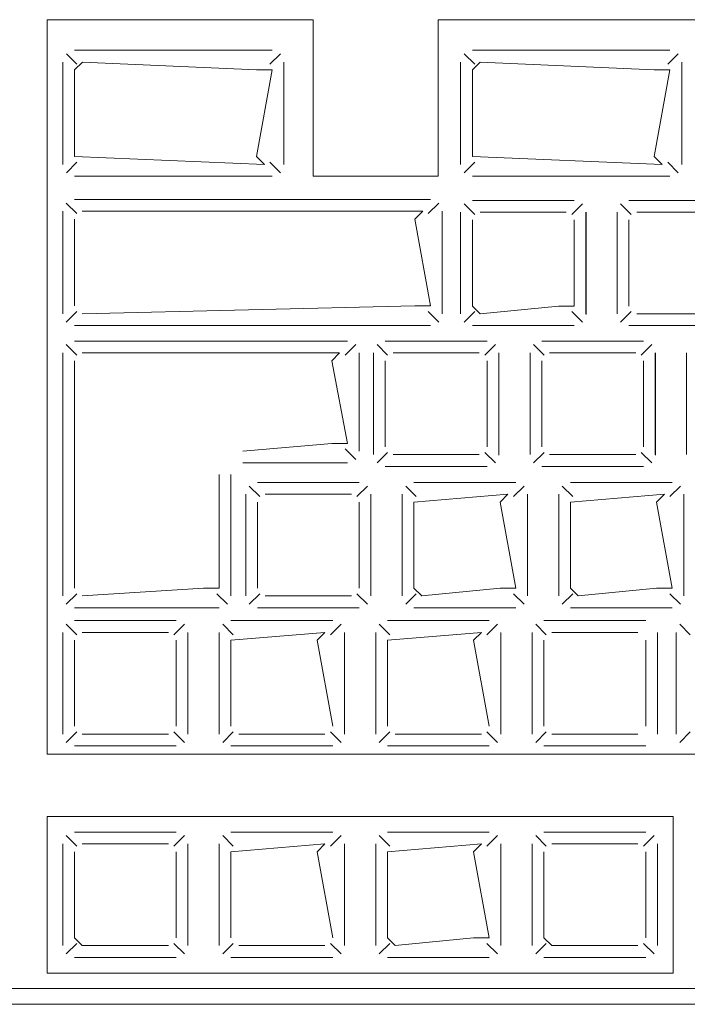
# Model space of a CAD drawing. Header units: feet. Extents: x 8 to 127, y 6 to 90.
# Tile 35 of 256: x 33.6659 to 33.7085, y 50.2927 to 50.3556. Entities that reach past the tile are written whole.
import ezdxf

# ---------------------------------------------------------------- set-up
doc = ezdxf.new("R2010")
doc.units = ezdxf.units.FT
doc.header["$MEASUREMENT"] = 0
doc.layers.add('MOBILARIO', color=8, linetype='Continuous')

msp = doc.modelspace()

# ---------------------------------------------------------------- linework, layer by layer
at = {"layer": 'MOBILARIO', "lineweight": 5}
for p, q in [((33.684636, 50.355619), (33.667636, 50.355619)), ((33.667636, 50.30868), (33.667636, 50.355619)), ((33.684636, 50.355619), (33.667636, 50.355619)), ((33.667636, 50.30868), (33.667636, 50.355619)), ((33.684636, 50.345619), (33.684636, 50.355619)), ((33.684636, 50.345619), (33.684636, 50.355619)), ((33.789136, 50.355619), (33.692636, 50.355619)), ((33.692636, 50.345619), (33.692636, 50.355619)), ((33.789136, 50.355619), (33.692636, 50.355619)), ((33.692636, 50.345619), (33.692636, 50.355619)), ((33.669398, 50.353664), (33.682023, 50.353664)), ((33.669398, 50.353664), (33.682023, 50.353664)), ((33.694812, 50.353664), (33.707437, 50.353664)), ((33.694812, 50.353664), (33.707437, 50.353664)), ((33.669544, 50.352768), (33.668868, 50.353444)), ((33.669544, 50.352768), (33.668868, 50.353444)), ((33.681877, 50.352768), (33.682554, 50.353444)), ((33.681877, 50.352768), (33.682554, 50.353444)), ((33.694958, 50.352768), (33.694281, 50.353444)), ((33.694958, 50.352768), (33.694281, 50.353444)), ((33.707291, 50.352768), (33.707967, 50.353444)), ((33.707291, 50.352768), (33.707967, 50.353444)), ((33.668648, 50.346369), (33.668648, 50.352914)), ((33.668648, 50.346369), (33.668648, 50.352914)), ((33.669398, 50.352414), (33.669898, 50.352914)), ((33.669398, 50.352414), (33.669898, 50.352914)), ((33.669398, 50.346869), (33.669398, 50.352414)), ((33.669398, 50.346869), (33.669398, 50.352414)), ((33.669898, 50.352914), (33.681023, 50.352414)), ((33.669898, 50.352914), (33.681023, 50.352414)), ((33.681023, 50.352414), (33.682023, 50.352414)), ((33.682023, 50.352414), (33.681023, 50.346869)), ((33.681023, 50.352414), (33.682023, 50.352414)), ((33.682023, 50.352414), (33.681023, 50.346869)), ((33.682773, 50.352914), (33.682773, 50.346369)), ((33.682773, 50.352914), (33.682773, 50.346369)), ((33.694062, 50.346369), (33.694062, 50.352914)), ((33.694062, 50.346369), (33.694062, 50.352914)), ((33.694812, 50.352414), (33.695312, 50.352914)), ((33.694812, 50.352414), (33.695312, 50.352914)), ((33.694812, 50.346869), (33.694812, 50.352414)), ((33.694812, 50.346869), (33.694812, 50.352414)), ((33.695312, 50.352914), (33.706437, 50.352414)), ((33.695312, 50.352914), (33.706437, 50.352414)), ((33.706437, 50.352414), (33.707437, 50.352414)), ((33.707437, 50.352414), (33.706437, 50.346869)), ((33.706437, 50.352414), (33.707437, 50.352414)), ((33.707437, 50.352414), (33.706437, 50.346869)), ((33.708187, 50.352914), (33.708187, 50.346369)), ((33.708187, 50.352914), (33.708187, 50.346369)), ((33.681523, 50.346369), (33.669398, 50.346869)), ((33.681523, 50.346369), (33.669398, 50.346869)), ((33.681023, 50.346869), (33.681523, 50.346369)), ((33.681023, 50.346869), (33.681523, 50.346369)), ((33.706937, 50.346369), (33.694812, 50.346869)), ((33.706937, 50.346369), (33.694812, 50.346869)), ((33.706437, 50.346869), (33.706937, 50.346369)), ((33.706437, 50.346869), (33.706937, 50.346369)), ((33.669544, 50.346516), (33.668868, 50.345839)), ((33.669544, 50.346516), (33.668868, 50.345839)), ((33.681877, 50.346516), (33.682554, 50.345839)), ((33.681877, 50.346516), (33.682554, 50.345839)), ((33.694958, 50.346516), (33.694281, 50.345839)), ((33.694958, 50.346516), (33.694281, 50.345839)), ((33.707291, 50.346516), (33.707967, 50.345839)), ((33.707291, 50.346516), (33.707967, 50.345839)), ((33.682023, 50.345619), (33.669398, 50.345619)), ((33.682023, 50.345619), (33.669398, 50.345619)), ((33.692636, 50.345619), (33.684636, 50.345619)), ((33.692636, 50.345619), (33.684636, 50.345619)), ((33.707437, 50.345619), (33.694812, 50.345619)), ((33.707437, 50.345619), (33.694812, 50.345619)), ((33.669534, 50.343223), (33.668857, 50.3439)), ((33.669534, 50.343223), (33.668857, 50.3439)), ((33.669387, 50.344119), (33.69214, 50.344119)), ((33.669387, 50.344119), (33.69214, 50.344119)), ((33.691994, 50.343223), (33.692671, 50.3439)), ((33.691994, 50.343223), (33.692671, 50.3439)), ((33.694958, 50.343169), (33.694281, 50.343846)), ((33.694958, 50.343169), (33.694281, 50.343846)), ((33.701312, 50.344066), (33.694812, 50.344066)), ((33.701312, 50.344066), (33.694812, 50.344066)), ((33.701165, 50.343169), (33.701842, 50.343846)), ((33.701165, 50.343169), (33.701842, 50.343846)), ((33.704958, 50.343169), (33.704281, 50.343846)), ((33.704958, 50.343169), (33.704281, 50.343846)), ((33.711312, 50.344066), (33.704812, 50.344066)), ((33.711312, 50.344066), (33.704812, 50.344066)), ((33.668637, 50.336825), (33.668637, 50.343369)), ((33.668637, 50.336825), (33.668637, 50.343369)), ((33.69164, 50.343369), (33.669887, 50.343369)), ((33.69164, 50.343369), (33.669887, 50.343369)), ((33.69114, 50.342869), (33.69164, 50.343369)), ((33.69114, 50.342869), (33.69164, 50.343369)), ((33.69289, 50.343369), (33.69289, 50.336825)), ((33.69289, 50.343369), (33.69289, 50.336825)), ((33.694062, 50.343316), (33.694062, 50.336816)), ((33.694062, 50.343316), (33.694062, 50.336816)), ((33.700812, 50.343316), (33.695312, 50.343316)), ((33.700812, 50.343316), (33.695312, 50.343316)), ((33.702062, 50.336816), (33.702062, 50.343316)), ((33.702062, 50.336816), (33.702062, 50.343316)), ((33.702074, 50.336779), (33.702074, 50.343324)), ((33.702074, 50.336779), (33.702074, 50.343324)), ((33.704062, 50.343316), (33.704062, 50.336816)), ((33.704062, 50.343316), (33.704062, 50.336816)), ((33.710812, 50.343316), (33.705312, 50.343316)), ((33.710812, 50.343316), (33.705312, 50.343316)), ((33.669387, 50.342869), (33.669387, 50.337325)), ((33.669387, 50.342869), (33.669387, 50.337325)), ((33.69214, 50.337325), (33.69114, 50.342869)), ((33.69214, 50.337325), (33.69114, 50.342869)), ((33.694812, 50.342816), (33.694812, 50.337316)), ((33.694812, 50.342816), (33.694812, 50.337316)), ((33.701312, 50.337316), (33.701312, 50.342816)), ((33.701312, 50.337316), (33.701312, 50.342816)), ((33.704812, 50.342816), (33.704812, 50.337316)), ((33.704812, 50.342816), (33.704812, 50.337316)), ((33.669887, 50.336825), (33.69114, 50.337325)), ((33.669887, 50.336825), (33.69114, 50.337325)), ((33.69114, 50.337325), (33.69214, 50.337325)), ((33.69114, 50.337325), (33.69214, 50.337325)), ((33.694812, 50.337316), (33.695312, 50.336816)), ((33.694812, 50.337316), (33.695312, 50.336816)), ((33.695312, 50.336816), (33.700312, 50.337316)), ((33.695312, 50.336816), (33.700312, 50.337316)), ((33.700312, 50.337316), (33.701312, 50.337316)), ((33.700312, 50.337316), (33.701312, 50.337316)), ((33.669534, 50.336971), (33.668857, 50.336294)), ((33.669534, 50.336971), (33.668857, 50.336294)), ((33.691994, 50.336971), (33.692671, 50.336294)), ((33.691994, 50.336971), (33.692671, 50.336294)), ((33.694958, 50.336962), (33.694281, 50.336285)), ((33.694958, 50.336962), (33.694281, 50.336285)), ((33.701165, 50.336962), (33.701842, 50.336285)), ((33.701165, 50.336962), (33.701842, 50.336285)), ((33.704958, 50.336962), (33.704281, 50.336285)), ((33.704958, 50.336962), (33.704281, 50.336285)), ((33.705312, 50.336816), (33.710812, 50.336816)), ((33.705312, 50.336816), (33.710812, 50.336816)), ((33.69214, 50.336075), (33.669387, 50.336075)), ((33.69214, 50.336075), (33.669387, 50.336075)), ((33.694812, 50.336066), (33.701312, 50.336066)), ((33.694812, 50.336066), (33.701312, 50.336066)), ((33.704812, 50.336066), (33.711312, 50.336066)), ((33.704812, 50.336066), (33.711312, 50.336066)), ((33.668857, 50.334846), (33.669534, 50.33417)), ((33.668857, 50.334846), (33.669534, 50.33417)), ((33.686831, 50.335066), (33.669387, 50.335066)), ((33.686831, 50.335066), (33.669387, 50.335066)), ((33.687361, 50.334846), (33.686685, 50.33417)), ((33.687361, 50.334846), (33.686685, 50.33417)), ((33.689395, 50.33417), (33.688718, 50.334846)), ((33.689395, 50.33417), (33.688718, 50.334846)), ((33.695749, 50.335066), (33.689249, 50.335066)), ((33.695749, 50.335066), (33.689249, 50.335066)), ((33.695602, 50.33417), (33.696279, 50.334846)), ((33.695602, 50.33417), (33.696279, 50.334846)), ((33.699395, 50.33417), (33.698718, 50.334846)), ((33.699395, 50.33417), (33.698718, 50.334846)), ((33.705749, 50.335066), (33.699249, 50.335066)), ((33.705749, 50.335066), (33.699249, 50.335066)), ((33.705602, 50.33417), (33.706279, 50.334846)), ((33.705602, 50.33417), (33.706279, 50.334846)), ((33.668637, 50.334316), (33.668637, 50.31878)), ((33.668637, 50.334316), (33.668637, 50.31878)), ((33.686331, 50.334316), (33.669887, 50.334316)), ((33.686331, 50.334316), (33.669887, 50.334316)), ((33.685831, 50.333816), (33.686331, 50.334316)), ((33.685831, 50.333816), (33.686331, 50.334316)), ((33.687581, 50.328036), (33.687581, 50.334316)), ((33.687581, 50.328036), (33.687581, 50.334316)), ((33.688499, 50.334316), (33.688499, 50.327816)), ((33.688499, 50.334316), (33.688499, 50.327816)), ((33.695249, 50.334316), (33.689749, 50.334316)), ((33.695249, 50.334316), (33.689749, 50.334316)), ((33.696499, 50.327816), (33.696499, 50.334316)), ((33.696499, 50.327816), (33.696499, 50.334316)), ((33.696511, 50.32778), (33.696511, 50.334325)), ((33.696511, 50.32778), (33.696511, 50.334325)), ((33.698499, 50.334316), (33.698499, 50.327816)), ((33.698499, 50.334316), (33.698499, 50.327816)), ((33.705249, 50.334316), (33.699749, 50.334316)), ((33.705249, 50.334316), (33.699749, 50.334316)), ((33.706499, 50.327816), (33.706499, 50.334316)), ((33.706499, 50.327816), (33.706499, 50.334316)), ((33.706511, 50.32778), (33.706511, 50.334325)), ((33.706511, 50.32778), (33.706511, 50.334325)), ((33.708499, 50.334316), (33.708499, 50.327816)), ((33.708499, 50.334316), (33.708499, 50.327816)), ((33.669387, 50.333816), (33.669387, 50.31928)), ((33.669387, 50.333816), (33.669387, 50.31928)), ((33.686831, 50.328536), (33.685831, 50.333816)), ((33.686831, 50.328536), (33.685831, 50.333816)), ((33.689249, 50.333816), (33.689249, 50.328316)), ((33.689249, 50.333816), (33.689249, 50.328316)), ((33.695749, 50.328316), (33.695749, 50.333816)), ((33.695749, 50.328316), (33.695749, 50.333816)), ((33.699249, 50.333816), (33.699249, 50.328316)), ((33.699249, 50.333816), (33.699249, 50.328316)), ((33.705749, 50.328316), (33.705749, 50.333816)), ((33.705749, 50.328316), (33.705749, 50.333816)), ((33.680137, 50.328036), (33.685831, 50.328536)), ((33.680137, 50.328036), (33.685831, 50.328536)), ((33.685831, 50.328536), (33.686831, 50.328536)), ((33.685831, 50.328536), (33.686831, 50.328536)), ((33.687361, 50.327505), (33.686685, 50.328182)), ((33.687361, 50.327505), (33.686685, 50.328182)), ((33.689395, 50.327962), (33.688718, 50.327286)), ((33.689395, 50.327962), (33.688718, 50.327286)), ((33.695602, 50.327962), (33.696279, 50.327286)), ((33.695602, 50.327962), (33.696279, 50.327286)), ((33.699395, 50.327962), (33.698718, 50.327286)), ((33.699395, 50.327962), (33.698718, 50.327286)), ((33.705602, 50.327962), (33.706279, 50.327286)), ((33.705602, 50.327962), (33.706279, 50.327286)), ((33.680137, 50.327286), (33.686831, 50.327286)), ((33.680137, 50.327286), (33.686831, 50.327286)), ((33.689749, 50.327816), (33.695249, 50.327816)), ((33.689749, 50.327816), (33.695249, 50.327816)), ((33.699749, 50.327816), (33.705249, 50.327816)), ((33.699749, 50.327816), (33.705249, 50.327816)), ((33.689249, 50.327066), (33.695749, 50.327066)), ((33.689249, 50.327066), (33.695749, 50.327066)), ((33.699249, 50.327066), (33.705749, 50.327066)), ((33.699249, 50.327066), (33.705749, 50.327066)), ((33.678637, 50.31928), (33.678637, 50.326536)), ((33.678637, 50.31928), (33.678637, 50.326536)), ((33.679387, 50.31878), (33.679387, 50.326536)), ((33.679387, 50.31878), (33.679387, 50.326536)), ((33.687581, 50.32603), (33.681081, 50.32603)), ((33.687581, 50.32603), (33.681081, 50.32603)), ((33.697581, 50.32603), (33.691081, 50.32603)), ((33.697581, 50.32603), (33.691081, 50.32603)), ((33.707581, 50.32603), (33.701081, 50.32603)), ((33.707581, 50.32603), (33.701081, 50.32603)), ((33.681228, 50.325133), (33.680551, 50.32581)), ((33.681228, 50.325133), (33.680551, 50.32581)), ((33.687435, 50.325133), (33.688111, 50.32581)), ((33.687435, 50.325133), (33.688111, 50.32581)), ((33.691228, 50.325133), (33.690551, 50.32581)), ((33.691228, 50.325133), (33.690551, 50.32581)), ((33.697435, 50.325133), (33.698111, 50.32581)), ((33.697435, 50.325133), (33.698111, 50.32581)), ((33.701228, 50.325133), (33.700551, 50.32581)), ((33.701228, 50.325133), (33.700551, 50.32581)), ((33.707435, 50.325133), (33.708111, 50.32581)), ((33.707435, 50.325133), (33.708111, 50.32581)), ((33.680331, 50.32528), (33.680331, 50.31878)), ((33.680331, 50.32528), (33.680331, 50.31878)), ((33.681081, 50.32478), (33.681081, 50.31928)), ((33.681081, 50.32478), (33.681081, 50.31928)), ((33.687081, 50.32528), (33.681581, 50.32528)), ((33.687081, 50.32528), (33.681581, 50.32528)), ((33.687581, 50.31928), (33.687581, 50.32478)), ((33.687581, 50.31928), (33.687581, 50.32478)), ((33.688331, 50.31878), (33.688331, 50.32528)), ((33.688331, 50.31878), (33.688331, 50.32528)), ((33.690331, 50.32528), (33.690331, 50.31878)), ((33.690331, 50.32528), (33.690331, 50.31878)), ((33.697081, 50.32528), (33.691081, 50.32478)), ((33.697081, 50.32528), (33.691081, 50.32478)), ((33.691081, 50.32478), (33.691081, 50.31928)), ((33.691081, 50.32478), (33.691081, 50.31928)), ((33.696581, 50.32478), (33.697081, 50.32528)), ((33.696581, 50.32478), (33.697081, 50.32528)), ((33.697581, 50.31928), (33.696581, 50.32478)), ((33.697581, 50.31928), (33.696581, 50.32478)), ((33.698331, 50.31878), (33.698331, 50.32528)), ((33.698331, 50.31878), (33.698331, 50.32528)), ((33.700331, 50.32528), (33.700331, 50.31878)), ((33.700331, 50.32528), (33.700331, 50.31878)), ((33.707081, 50.32528), (33.701081, 50.32478)), ((33.707081, 50.32528), (33.701081, 50.32478)), ((33.701081, 50.32478), (33.701081, 50.31928)), ((33.701081, 50.32478), (33.701081, 50.31928)), ((33.706581, 50.32478), (33.707081, 50.32528)), ((33.706581, 50.32478), (33.707081, 50.32528)), ((33.707581, 50.31928), (33.706581, 50.32478)), ((33.707581, 50.31928), (33.706581, 50.32478)), ((33.708331, 50.31878), (33.708331, 50.32528)), ((33.708331, 50.31878), (33.708331, 50.32528)), ((33.669887, 50.31878), (33.677637, 50.31928)), ((33.669887, 50.31878), (33.677637, 50.31928)), ((33.677637, 50.31928), (33.678637, 50.31928)), ((33.677637, 50.31928), (33.678637, 50.31928)), ((33.691081, 50.31928), (33.691581, 50.31878)), ((33.691081, 50.31928), (33.691581, 50.31878)), ((33.691581, 50.31878), (33.696581, 50.31928)), ((33.691581, 50.31878), (33.696581, 50.31928)), ((33.696581, 50.31928), (33.697581, 50.31928)), ((33.696581, 50.31928), (33.697581, 50.31928)), ((33.701081, 50.31928), (33.701581, 50.31878)), ((33.701081, 50.31928), (33.701581, 50.31878)), ((33.701581, 50.31878), (33.706581, 50.31928)), ((33.701581, 50.31878), (33.706581, 50.31928)), ((33.706581, 50.31928), (33.707581, 50.31928)), ((33.706581, 50.31928), (33.707581, 50.31928)), ((33.668857, 50.318249), (33.669534, 50.318926)), ((33.668857, 50.318249), (33.669534, 50.318926)), ((33.679167, 50.318249), (33.678491, 50.318926)), ((33.679167, 50.318249), (33.678491, 50.318926)), ((33.681228, 50.318926), (33.680551, 50.318249)), ((33.681228, 50.318926), (33.680551, 50.318249)), ((33.681581, 50.31878), (33.687081, 50.31878)), ((33.681581, 50.31878), (33.687081, 50.31878)), ((33.687435, 50.318926), (33.688111, 50.318249)), ((33.687435, 50.318926), (33.688111, 50.318249)), ((33.691228, 50.318926), (33.690551, 50.318249)), ((33.691228, 50.318926), (33.690551, 50.318249)), ((33.697435, 50.318926), (33.698111, 50.318249)), ((33.697435, 50.318926), (33.698111, 50.318249)), ((33.701228, 50.318926), (33.700551, 50.318249)), ((33.701228, 50.318926), (33.700551, 50.318249)), ((33.707435, 50.318926), (33.708111, 50.318249)), ((33.707435, 50.318926), (33.708111, 50.318249)), ((33.669387, 50.31803), (33.678637, 50.31803)), ((33.669387, 50.31803), (33.678637, 50.31803)), ((33.681081, 50.31803), (33.687581, 50.31803)), ((33.681081, 50.31803), (33.687581, 50.31803)), ((33.691081, 50.31803), (33.697581, 50.31803)), ((33.691081, 50.31803), (33.697581, 50.31803)), ((33.701081, 50.31803), (33.707581, 50.31803)), ((33.701081, 50.31803), (33.707581, 50.31803)), ((33.675887, 50.317204), (33.669387, 50.317204)), ((33.675887, 50.317204), (33.669387, 50.317204)), ((33.685887, 50.317204), (33.679387, 50.317204)), ((33.685887, 50.317204), (33.679387, 50.317204)), ((33.695887, 50.317204), (33.689387, 50.317204)), ((33.695887, 50.317204), (33.689387, 50.317204)), ((33.705887, 50.317204), (33.699387, 50.317204)), ((33.705887, 50.317204), (33.699387, 50.317204)), ((33.669534, 50.316307), (33.668857, 50.316984)), ((33.669534, 50.316307), (33.668857, 50.316984)), ((33.675741, 50.316307), (33.676417, 50.316984)), ((33.675741, 50.316307), (33.676417, 50.316984)), ((33.679534, 50.316307), (33.678857, 50.316984)), ((33.679534, 50.316307), (33.678857, 50.316984)), ((33.685741, 50.316307), (33.686417, 50.316984)), ((33.685741, 50.316307), (33.686417, 50.316984)), ((33.689534, 50.316307), (33.688857, 50.316984)), ((33.689534, 50.316307), (33.688857, 50.316984)), ((33.695741, 50.316307), (33.696417, 50.316984)), ((33.695741, 50.316307), (33.696417, 50.316984)), ((33.699534, 50.316307), (33.698857, 50.316984)), ((33.699534, 50.316307), (33.698857, 50.316984)), ((33.708737, 50.3163), (33.70806, 50.316977)), ((33.708737, 50.3163), (33.70806, 50.316977)), ((33.668637, 50.316454), (33.668637, 50.309954)), ((33.668637, 50.316454), (33.668637, 50.309954)), ((33.669387, 50.315954), (33.669387, 50.310454)), ((33.669387, 50.315954), (33.669387, 50.310454)), ((33.675387, 50.316454), (33.669887, 50.316454)), ((33.675387, 50.316454), (33.669887, 50.316454)), ((33.675887, 50.310454), (33.675887, 50.315954)), ((33.675887, 50.310454), (33.675887, 50.315954)), ((33.676637, 50.309954), (33.676637, 50.316454)), ((33.676637, 50.309954), (33.676637, 50.316454)), ((33.678637, 50.316454), (33.678637, 50.309954)), ((33.678637, 50.316454), (33.678637, 50.309954)), ((33.685387, 50.316454), (33.679387, 50.315954)), ((33.685387, 50.316454), (33.679387, 50.315954)), ((33.679387, 50.315954), (33.679387, 50.310454)), ((33.679387, 50.315954), (33.679387, 50.310454)), ((33.684887, 50.315954), (33.685387, 50.316454)), ((33.684887, 50.315954), (33.685387, 50.316454)), ((33.685887, 50.310454), (33.684887, 50.315954)), ((33.685887, 50.310454), (33.684887, 50.315954)), ((33.686637, 50.309954), (33.686637, 50.316454)), ((33.686637, 50.309954), (33.686637, 50.316454)), ((33.688637, 50.316454), (33.688637, 50.309954)), ((33.688637, 50.316454), (33.688637, 50.309954)), ((33.695387, 50.316454), (33.689387, 50.315954)), ((33.695387, 50.316454), (33.689387, 50.315954)), ((33.689387, 50.315954), (33.689387, 50.310454)), ((33.689387, 50.315954), (33.689387, 50.310454)), ((33.694887, 50.315954), (33.695387, 50.316454)), ((33.694887, 50.315954), (33.695387, 50.316454)), ((33.695887, 50.310454), (33.694887, 50.315954)), ((33.695887, 50.310454), (33.694887, 50.315954)), ((33.696637, 50.309954), (33.696637, 50.316454)), ((33.696637, 50.309954), (33.696637, 50.316454)), ((33.698637, 50.316454), (33.698637, 50.309954)), ((33.698637, 50.316454), (33.698637, 50.309954)), ((33.699387, 50.315954), (33.699387, 50.310454)), ((33.699387, 50.315954), (33.699387, 50.310454)), ((33.705387, 50.316454), (33.699887, 50.316454)), ((33.705387, 50.316454), (33.699887, 50.316454)), ((33.705887, 50.310454), (33.705887, 50.315954)), ((33.705887, 50.310454), (33.705887, 50.315954)), ((33.706637, 50.309954), (33.706637, 50.316454)), ((33.706637, 50.309954), (33.706637, 50.316454)), ((33.70784, 50.316446), (33.70784, 50.309946)), ((33.70784, 50.316446), (33.70784, 50.309946)), ((33.669534, 50.3101), (33.668857, 50.309423)), ((33.669534, 50.3101), (33.668857, 50.309423)), ((33.669887, 50.309954), (33.675387, 50.309954)), ((33.669887, 50.309954), (33.675387, 50.309954)), ((33.675741, 50.3101), (33.676417, 50.309423)), ((33.675741, 50.3101), (33.676417, 50.309423)), ((33.679534, 50.3101), (33.678857, 50.309423)), ((33.679534, 50.3101), (33.678857, 50.309423)), ((33.679887, 50.309954), (33.685387, 50.309954)), ((33.679887, 50.309954), (33.685387, 50.309954)), ((33.685741, 50.3101), (33.686417, 50.309423)), ((33.685741, 50.3101), (33.686417, 50.309423)), ((33.689534, 50.3101), (33.688857, 50.309423)), ((33.689534, 50.3101), (33.688857, 50.309423)), ((33.689887, 50.309954), (33.695387, 50.309954)), ((33.689887, 50.309954), (33.695387, 50.309954)), ((33.695741, 50.3101), (33.696417, 50.309423)), ((33.695741, 50.3101), (33.696417, 50.309423)), ((33.699534, 50.3101), (33.698857, 50.309423)), ((33.699534, 50.3101), (33.698857, 50.309423)), ((33.699887, 50.309954), (33.705387, 50.309954)), ((33.699887, 50.309954), (33.705387, 50.309954)), ((33.708737, 50.310093), (33.70806, 50.309416)), ((33.708737, 50.310093), (33.70806, 50.309416)), ((33.669387, 50.309204), (33.675887, 50.309204)), ((33.669387, 50.309204), (33.675887, 50.309204)), ((33.679387, 50.309204), (33.685887, 50.309204)), ((33.679387, 50.309204), (33.685887, 50.309204)), ((33.689387, 50.309204), (33.695887, 50.309204)), ((33.689387, 50.309204), (33.695887, 50.309204)), ((33.699387, 50.309204), (33.705887, 50.309204)), ((33.699387, 50.309204), (33.705887, 50.309204)), ((33.667636, 50.30868), (33.812136, 50.30868)), ((33.667636, 50.30868), (33.812136, 50.30868)), ((33.707636, 50.30468), (33.667636, 50.30468)), ((33.667636, 50.30468), (33.667636, 50.29468)), ((33.707636, 50.30468), (33.667636, 50.30468)), ((33.667636, 50.30468), (33.667636, 50.29468)), ((33.707636, 50.29468), (33.707636, 50.30468)), ((33.707636, 50.29468), (33.707636, 50.30468)), ((33.669534, 50.302783), (33.668857, 50.30346)), ((33.669534, 50.302783), (33.668857, 50.30346)), ((33.675887, 50.30368), (33.669387, 50.30368)), ((33.675887, 50.30368), (33.669387, 50.30368)), ((33.675741, 50.302783), (33.676417, 50.30346)), ((33.675741, 50.302783), (33.676417, 50.30346)), ((33.679534, 50.302783), (33.678857, 50.30346)), ((33.679534, 50.302783), (33.678857, 50.30346)), ((33.685887, 50.30368), (33.679387, 50.30368)), ((33.685887, 50.30368), (33.679387, 50.30368)), ((33.685741, 50.302783), (33.686417, 50.30346)), ((33.685741, 50.302783), (33.686417, 50.30346)), ((33.689534, 50.302783), (33.688857, 50.30346)), ((33.689534, 50.302783), (33.688857, 50.30346)), ((33.695887, 50.30368), (33.689387, 50.30368)), ((33.695887, 50.30368), (33.689387, 50.30368)), ((33.695741, 50.302783), (33.696417, 50.30346)), ((33.695741, 50.302783), (33.696417, 50.30346)), ((33.699534, 50.302783), (33.698857, 50.30346)), ((33.699534, 50.302783), (33.698857, 50.30346)), ((33.705887, 50.30368), (33.699387, 50.30368)), ((33.705887, 50.30368), (33.699387, 50.30368)), ((33.705741, 50.302783), (33.706417, 50.30346)), ((33.705741, 50.302783), (33.706417, 50.30346)), ((33.668637, 50.30293), (33.668637, 50.29643)), ((33.668637, 50.30293), (33.668637, 50.29643)), ((33.675387, 50.30293), (33.669887, 50.30293)), ((33.675387, 50.30293), (33.669887, 50.30293)), ((33.676637, 50.29643), (33.676637, 50.30293)), ((33.676637, 50.29643), (33.676637, 50.30293)), ((33.678637, 50.30293), (33.678637, 50.29643)), ((33.678637, 50.30293), (33.678637, 50.29643)), ((33.685387, 50.30293), (33.679387, 50.30243)), ((33.685387, 50.30293), (33.679387, 50.30243)), ((33.684887, 50.30243), (33.685387, 50.30293)), ((33.684887, 50.30243), (33.685387, 50.30293)), ((33.686637, 50.29643), (33.686637, 50.30293)), ((33.686637, 50.29643), (33.686637, 50.30293)), ((33.688637, 50.30293), (33.688637, 50.29643)), ((33.688637, 50.30293), (33.688637, 50.29643)), ((33.695387, 50.30293), (33.689387, 50.30243)), ((33.695387, 50.30293), (33.689387, 50.30243)), ((33.694887, 50.30243), (33.695387, 50.30293)), ((33.694887, 50.30243), (33.695387, 50.30293)), ((33.696637, 50.29643), (33.696637, 50.30293)), ((33.696637, 50.29643), (33.696637, 50.30293)), ((33.698637, 50.30293), (33.698637, 50.29643)), ((33.698637, 50.30293), (33.698637, 50.29643)), ((33.705387, 50.30293), (33.699887, 50.30293)), ((33.705387, 50.30293), (33.699887, 50.30293)), ((33.706637, 50.29643), (33.706637, 50.30293)), ((33.706637, 50.29643), (33.706637, 50.30293)), ((33.669387, 50.30243), (33.669387, 50.29693)), ((33.669387, 50.30243), (33.669387, 50.29693)), ((33.675887, 50.29693), (33.675887, 50.30243)), ((33.675887, 50.29693), (33.675887, 50.30243)), ((33.679387, 50.30243), (33.679387, 50.29693)), ((33.679387, 50.30243), (33.679387, 50.29693)), ((33.685887, 50.29693), (33.684887, 50.30243)), ((33.685887, 50.29693), (33.684887, 50.30243)), ((33.689387, 50.30243), (33.689387, 50.29693)), ((33.689387, 50.30243), (33.689387, 50.29693)), ((33.695887, 50.29693), (33.694887, 50.30243)), ((33.695887, 50.29693), (33.694887, 50.30243)), ((33.699387, 50.30243), (33.699387, 50.29693)), ((33.699387, 50.30243), (33.699387, 50.29693)), ((33.705887, 50.29693), (33.705887, 50.30243)), ((33.705887, 50.29693), (33.705887, 50.30243)), ((33.669534, 50.296576), (33.668857, 50.295899)), ((33.669534, 50.296576), (33.668857, 50.295899)), ((33.669387, 50.29693), (33.669887, 50.29643)), ((33.669387, 50.29693), (33.669887, 50.29643)), ((33.669887, 50.29643), (33.675387, 50.29643)), ((33.669887, 50.29643), (33.675387, 50.29643)), ((33.675741, 50.296576), (33.676417, 50.295899)), ((33.675741, 50.296576), (33.676417, 50.295899)), ((33.679534, 50.296576), (33.678857, 50.295899)), ((33.679534, 50.296576), (33.678857, 50.295899)), ((33.679887, 50.29643), (33.685387, 50.29643)), ((33.679887, 50.29643), (33.685387, 50.29643)), ((33.685741, 50.296576), (33.686417, 50.295899)), ((33.685741, 50.296576), (33.686417, 50.295899)), ((33.689534, 50.296576), (33.688857, 50.295899)), ((33.689534, 50.296576), (33.688857, 50.295899)), ((33.689387, 50.29693), (33.689887, 50.29643)), ((33.689387, 50.29693), (33.689887, 50.29643)), ((33.689887, 50.29643), (33.694887, 50.29693)), ((33.689887, 50.29643), (33.694887, 50.29693)), ((33.694887, 50.29693), (33.695887, 50.29693)), ((33.694887, 50.29693), (33.695887, 50.29693)), ((33.695741, 50.296576), (33.696417, 50.295899)), ((33.695741, 50.296576), (33.696417, 50.295899)), ((33.699534, 50.296576), (33.698857, 50.295899)), ((33.699534, 50.296576), (33.698857, 50.295899)), ((33.699387, 50.29693), (33.699887, 50.29643)), ((33.699387, 50.29693), (33.699887, 50.29643)), ((33.699887, 50.29643), (33.705387, 50.29643)), ((33.699887, 50.29643), (33.705387, 50.29643)), ((33.705741, 50.296576), (33.706417, 50.295899)), ((33.705741, 50.296576), (33.706417, 50.295899)), ((33.669387, 50.29568), (33.675887, 50.29568)), ((33.669387, 50.29568), (33.675887, 50.29568)), ((33.679387, 50.29568), (33.685887, 50.29568)), ((33.679387, 50.29568), (33.685887, 50.29568)), ((33.689387, 50.29568), (33.695887, 50.29568)), ((33.689387, 50.29568), (33.695887, 50.29568)), ((33.699387, 50.29568), (33.705887, 50.29568)), ((33.699387, 50.29568), (33.705887, 50.29568)), ((33.667636, 50.29468), (33.707636, 50.29468)), ((33.667636, 50.29468), (33.707636, 50.29468)), ((33.812136, 50.29368), (33.634136, 50.29368)), ((33.812136, 50.29368), (33.634136, 50.29368)), ((33.634136, 50.29268), (33.812136, 50.29268)), ((33.634136, 50.29268), (33.812136, 50.29268))]:
    msp.add_line(p, q, dxfattribs=at)
at = {"layer": 'MOBILARIO'}
for centre in [(33.669898, 50.352414), (33.669898, 50.352414), (33.681523, 50.352414), (33.681523, 50.352414), (33.695312, 50.352414), (33.695312, 50.352414), (33.706937, 50.352414), (33.706937, 50.352414), (33.669898, 50.346869), (33.669898, 50.346869), (33.681523, 50.346869), (33.681523, 50.346869), (33.695312, 50.346869), (33.695312, 50.346869), (33.706937, 50.346869), (33.706937, 50.346869), (33.69164, 50.342869), (33.69164, 50.342869), (33.69164, 50.337325), (33.69164, 50.337325), (33.695312, 50.337316), (33.695312, 50.337316), (33.700812, 50.337316), (33.700812, 50.337316), (33.686331, 50.333816), (33.686331, 50.333816), (33.686331, 50.328536), (33.686331, 50.328536), (33.691581, 50.32478), (33.691581, 50.32478), (33.697081, 50.32478), (33.697081, 50.32478), (33.701581, 50.32478), (33.701581, 50.32478), (33.707081, 50.32478), (33.707081, 50.32478), (33.678137, 50.31928), (33.678137, 50.31928), (33.691581, 50.31928), (33.691581, 50.31928), (33.697081, 50.31928), (33.697081, 50.31928), (33.701581, 50.31928), (33.701581, 50.31928), (33.707081, 50.31928), (33.707081, 50.31928), (33.679887, 50.315954), (33.679887, 50.315954), (33.685387, 50.315954), (33.685387, 50.315954), (33.689887, 50.315954), (33.689887, 50.315954), (33.695387, 50.315954), (33.695387, 50.315954), (33.679887, 50.30243), (33.679887, 50.30243), (33.685387, 50.30243), (33.685387, 50.30243), (33.689887, 50.30243), (33.689887, 50.30243), (33.695387, 50.30243), (33.695387, 50.30243), (33.669887, 50.29693), (33.669887, 50.29693), (33.689887, 50.29693), (33.689887, 50.29693), (33.695387, 50.29693), (33.695387, 50.29693), (33.699887, 50.29693), (33.699887, 50.29693)]:
    msp.add_arc(centre, 0.0005, 0, 0, dxfattribs=at)

doc.saveas('drawing.dxf')
